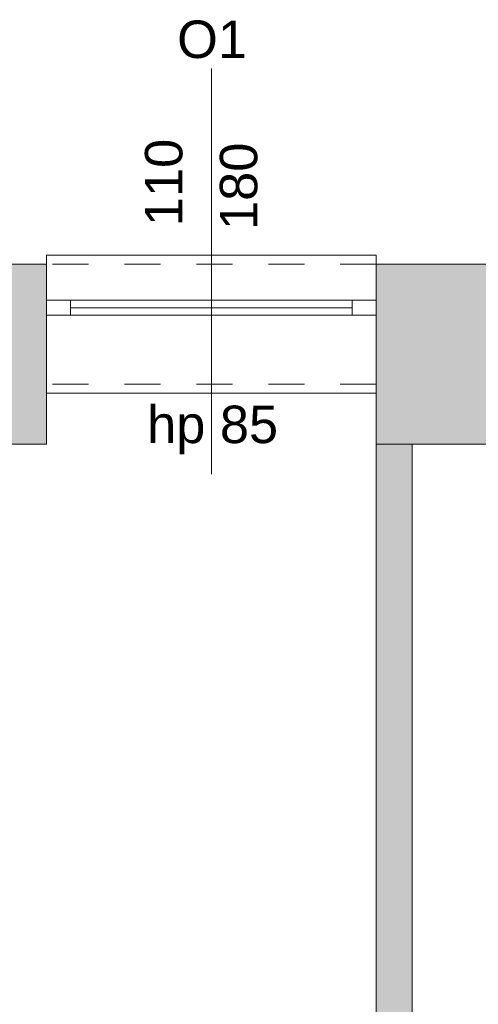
# Model space of a CAD drawing. Header units: millimetres. Extents: x 922208 to 1069538, y -182208 to -99877.
# Tile 83 of 256: x 969347 to 970877, y -162842 to -159560. Entities that reach past the tile are written whole.
import ezdxf
from ezdxf import colors
from ezdxf.entities.mleader import LeaderData, LeaderLine
from ezdxf.math import Vec2, Vec3

# ---------------------------------------------------------------- set-up
doc = ezdxf.new("R2010")
doc.units = ezdxf.units.MM
doc.header["$MEASUREMENT"] = 0
doc.linetypes.add('HIDDEN', pattern=[20, 10, -10])
doc.linetypes.add('Przerywana', pattern=[240, 120, -120])
for name, color, linetype, lineweight in [('IS_KLIM Opis_Średnice', 7, 'Continuous', 9), ('IS_POWRÓT', 5, 'HIDDEN', 30), ('Nowe_220-A Ściany_Nr_pióra__19', 255, 'Continuous', 0), ('Nowe_220-A Ściany_Nr_pióra__23', 7, 'Continuous', 15), ('Nowe_220-A Ściany_Nr_pióra__27', 7, 'Continuous', 25), ('Nowe_220-A Ściany_Nr_pióra__3', 7, 'Continuous', 13), ('Nowe_220-A Ściany_Nr_pióra__7', 7, 'Continuous', 13)]:
    doc.layers.add(name, color=color, linetype=linetype, lineweight=lineweight)
doc.layers.add('Nowe_220-A Ściany_Nr_pióra__45', color=7, linetype='Continuous', lineweight=15, true_color=0x40a5ff)
doc.styles.add('STYL_AUTOMATYCZNY_1', font='arial.ttf')

# ---------------------------------------------------------------- blocks, each defined once
blk = doc.blocks.new('parter01')
at = {"layer": 'Nowe_220-A Ściany_Nr_pióra__19', "linetype": 'Continuous', "lineweight": 0}
for points in [[(969036.55073, -100810.02068), (969036.55073, -100860.02068), (969036.55073, -101090.02068), (969436.55073, -101090.02068), (969436.55073, -100690.02068), (969036.55073, -100690.02068)], [(970536.55073, -100690.02068), (970536.55073, -101090.02068), (970936.55073, -101090.02068), (970936.55073, -100690.02068)], [(969036.55073, -101090.02068), (969036.55073, -101290.02068), (969436.55073, -101290.02068), (969436.55073, -101090.02068)], [(970536.55073, -101090.02068), (970536.55073, -101290.02068), (970936.55073, -101290.02068), (970936.55073, -101090.02068)], [(970536.55073, -101290.02068), (970536.55073, -106873.12683), (970656.55073, -106873.12683), (970656.55073, -101290.02068)]]:
    blk.add_hatch(color=255, dxfattribs=at).paths.add_polyline_path(points)
at = {"layer": 'Nowe_220-A Ściany_Nr_pióra__23', "color": 7, "linetype": 'Continuous', "lineweight": 0}
for p, q in [((969436.55073, -100810.02068), (969516.55073, -100810.02068)), ((969516.55073, -100810.02068), (969516.55073, -100860.02068)), ((970456.55073, -100860.02068), (970456.55073, -100810.02068)), ((970456.55073, -100810.02068), (970536.55073, -100810.02068)), ((969516.55073, -100860.02068), (969436.55073, -100860.02068)), ((970536.55073, -100860.02068), (970456.55073, -100860.02068))]:
    blk.add_line(p, q, dxfattribs=at)
at = {"layer": 'Nowe_220-A Ściany_Nr_pióra__27', "color": 7, "linetype": 'Continuous', "lineweight": 0}
for p, q in [((969436.55073, -100690.02068), (969436.55073, -100810.02068)), ((969436.55073, -100690.02068), (969436.55073, -100810.02068)), ((970536.55073, -100690.02068), (970536.55073, -100810.02068)), ((970536.55073, -100690.02068), (970536.55073, -100810.02068)), ((969436.55073, -100810.02068), (969436.55073, -100860.02068)), ((969436.55073, -100810.02068), (969436.55073, -100860.02068)), ((969436.55073, -100810.02068), (969436.55073, -100860.02068)), ((970536.55073, -100810.02068), (970536.55073, -100860.02068)), ((970536.55073, -100810.02068), (970536.55073, -100860.02068)), ((970536.55073, -100810.02068), (970536.55073, -100860.02068)), ((969436.55073, -100860.02068), (969436.55073, -101090.02068)), ((969436.55073, -100860.02068), (969436.55073, -101090.02068)), ((970536.55073, -100860.02068), (970536.55073, -101090.02068)), ((970536.55073, -100860.02068), (970536.55073, -101090.02068))]:
    blk.add_line(p, q, dxfattribs=at)
for points in [[(969436.55073, -100690.02068), (969036.55073, -100690.02068)], [(970936.55073, -100690.02068), (970536.55073, -100690.02068)], [(969436.55073, -101290.02068), (969436.55073, -101090.02068)], [(970536.55073, -101090.02068), (970536.55073, -101290.02068)], [(969036.55073, -101290.02068), (969436.55073, -101290.02068)], [(970536.55073, -101290.02068), (970936.55073, -101290.02068)], [(970536.55073, -101290.02068), (970536.55073, -106873.12683)], [(970656.55073, -106873.12683), (970656.55073, -101290.02068)]]:
    blk.add_lwpolyline(points, dxfattribs=at)
at = {"layer": 'Nowe_220-A Ściany_Nr_pióra__3', "color": 7, "linetype": 'Continuous', "lineweight": 0}
for p, q in [((970536.55073, -100660.02068), (969436.55073, -100660.02068)), ((969436.55073, -100660.02068), (969436.55073, -100690.02068)), ((970536.55073, -100690.02068), (970536.55073, -100660.02068)), ((969516.55073, -100810.02068), (970456.55073, -100810.02068)), ((970456.55073, -100835.02068), (969516.55073, -100835.02068)), ((970456.55073, -100860.02068), (969516.55073, -100860.02068)), ((969436.55073, -101120.02068), (969436.55073, -101090.02068)), ((970536.55073, -101090.02068), (970536.55073, -101120.02068)), ((970536.55073, -101120.02068), (969436.55073, -101120.02068))]:
    blk.add_line(p, q, dxfattribs=at)
at = {"layer": 'Nowe_220-A Ściany_Nr_pióra__3', "color": 7, "linetype": 'Przerywana', "lineweight": 0}
for p, q in [((970536.55073, -100690.02068), (969436.55073, -100690.02068)), ((970536.55073, -101090.02068), (969436.55073, -101090.02068))]:
    blk.add_line(p, q, dxfattribs=at)
at = {"layer": 'Nowe_220-A Ściany_Nr_pióra__45', "color": 161, "linetype": 'Continuous', "lineweight": 0, "true_color": 0x40a5ff}
blk.add_line((969986.55073, -100038.23497), (969986.55073, -101390.02068), dxfattribs=at)
at = {"layer": 'Nowe_220-A Ściany_Nr_pióra__7', "color": 7, "linetype": 'Continuous', "lineweight": 0, "char_height": 125, "attachment_point": 7, "style": 'STYL_AUTOMATYCZNY_1'}
for s, insert in [('\\A1;{\\pql;\\pt0;\\fArial|b0|i0|c238|p0;\\W1.000000;O1\\fArial|b0|i0|c238|p0;\\W1.000000;\\fArial|b0|i0|c238|p0;\\W1.000000;\\fArial|b0|i0|c238|p0;\\W1.000000;}', (969872.20898, -100004.61289)), ('\\A1;{\\pql;\\pt0;\\fArial|b0|i0|c238|p0;\\W1.000000;hp 85\\fArial|b0|i0|c238|p0;\\W1.000000;\\A1{\\H.66x;\\S^  ;}\\fArial|b0|i0|c238|p0;\\W1.000000;\\fArial|b0|i0|c238|p0;\\W1.000000;}', (969772.05573, -101324.08834))]:
    blk.add_mtext(s, dxfattribs=dict(at, insert=insert))
at = {"layer": 'Nowe_220-A Ściany_Nr_pióra__7', "color": 7, "linetype": 'Continuous', "lineweight": 0, "char_height": 125, "attachment_point": 7, "rotation": 90, "style": 'STYL_AUTOMATYCZNY_1'}
for s, insert in [('\\A1;{\\pql;\\pt0;\\fArial|b0|i0|c238|p0;\\W1.000000;110\\fArial|b0|i0|c238|p0;\\W1.000000;\\A1{\\H.66x;\\S^  ;}\\fArial|b0|i0|c238|p0;\\W1.000000;\\fArial|b0|i0|c238|p0;\\W1.000000;}', (969926.14293, -100563.31868)), ('\\A1;{\\pql;\\pt0;\\fArial|b0|i0|c238|p0;\\W1.000000;180\\fArial|b0|i0|c238|p0;\\W1.000000;\\A1{\\H.66x;\\S^  ;}\\fArial|b0|i0|c238|p0;\\W1.000000;\\fArial|b0|i0|c238|p0;\\W1.000000;}', (970176.14293, -100576.04218))]:
    blk.add_mtext(s, dxfattribs=dict(at, insert=insert))

msp = doc.modelspace()

# ---------------------------------------------------------------- block references
at = {"layer": 'IS_POWRÓT', "color": 27, "linetype": 'ByBlock', "lineweight": 30}
msp.add_blockref('parter01', (0, -59685.2), dxfattribs=at)

# ---------------------------------------------------------------- next in the draw order: leaders
at = {"layer": 'IS_KLIM Opis_Średnice', "ltscale": 30}
ml = msp.add_multileader_mtext('Standard', dxfattribs=at)
ml.set_content('{\\fArial|b0|i0|c238|p0;\\C7;Odprowadzenie skroplin (przewód tłoczny) od klimatyzatora zastosować pompkę skroplin. W związku z brakiiem w pobliżu istenijącego pionu kanalizacyji sanitarnej skropliny z klimatyzacji zaleca się odprowadzić na zewnątrz budynku. W tym celu należy zamontować rurę odpływową, która skieruje wodę do rynny lub specjalnego zbiornika. Należy pamiętać o regularnym opróżnianiu zbiornika, aby zapobiec jego przepełnieniu. Ustalić bezpośrednio z Inwestrem podczas  robót budowlanych.  }', color=256)
ml.set_leader_properties()
ml.build(insert=Vec2(0, 0))
ml.multileader.update_dxf_attribs({"text_left_attachment_type": 6, "text_right_attachment_type": 6, "dogleg_length": 0.36})
ctx = ml.context
ctx.base_point, ctx.char_height, ctx.plane_origin, ctx.plane_y_axis = Vec3(960415, -158185.2), 150, Vec3(989449, -147905.9), Vec3(0, -1)
ctx.left_attachment, ctx.right_attachment = 6, 6
notes = []
notes.append((ctx, [(0, (1, 1, 0), (971382.7, -158185.2), (-1, 0), 0.36, [(0, [(971953.2, -160975.2)], 256, [])])]))
ctx.mtext.insert, ctx.mtext.width, ctx.mtext.flow_direction = Vec3(960417, -157991.1), 11099.971, 5
ctx.mtext.has_bg_fill, ctx.mtext.bg_color, ctx.mtext.bg_scale_factor, ctx.mtext.bg_transparency, ctx.mtext.use_window_bg_color = 1, -939524096, 1.5, 0, 1
for ctx, leaders in notes:
    for number, flags, end, landing, length, lines in leaders:
        leader = LeaderData()
        leader.index, (leader.has_last_leader_line, leader.has_dogleg_vector, leader.attachment_direction) = number, flags
        leader.last_leader_point, leader.dogleg_vector, leader.dogleg_length = Vec3(end), Vec3(landing), length
        for number, points, colour, breaks in lines:
            line = LeaderLine()
            line.index, line.vertices, line.color, line.breaks = number, Vec3.list(points), colors.encode_raw_color(colour), breaks
            leader.lines.append(line)
        ctx.leaders.append(leader)

doc.saveas('drawing.dxf')
